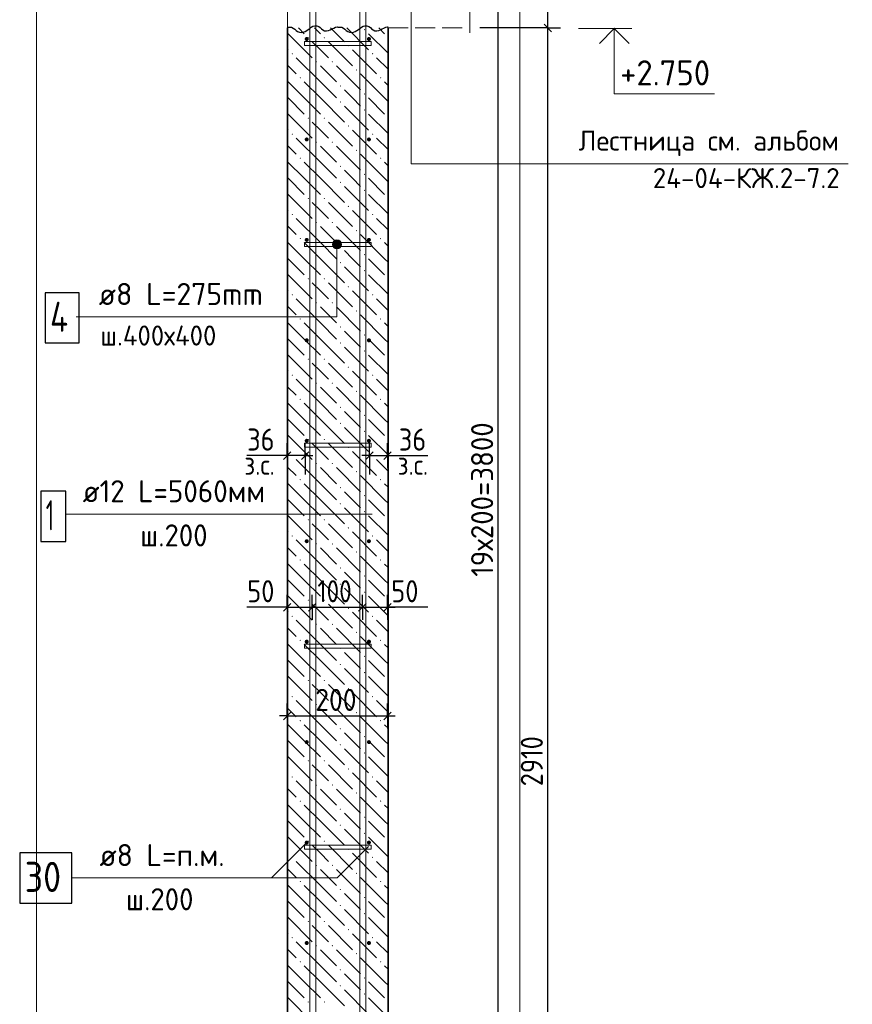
# Model space of a CAD drawing. Header units: millimetres. Extents: x 0 to 50400, y 0 to 35640.
# Tile 11 of 13: x 20572 to 30525, y 11849 to 23612. Entities that reach past the tile are written whole.
import ezdxf

# ---------------------------------------------------------------- set-up
doc = ezdxf.new("R2010")
doc.units = ezdxf.units.MM
doc.linetypes.add('______2', pattern=[324, 240, -84])
for name, color, linetype, lineweight in [('Standard', 7, 'Continuous', 25), ('Высотные отметки', 7, 'Continuous', 25), ('ЖБ Лестница', 52, 'Continuous', 25), ('ЖБ Стена верхний уровень', 7, 'Continuous', 35), ('Позиционная метка линия выноска', 7, 'Continuous', 13), ('Позиционная метка номер позиции', 7, 'Continuous', 13), ('Примечания', 7, 'Continuous', 13)]:
    doc.layers.add(name, color=color, linetype=linetype, lineweight=lineweight)
doc.layers.add('Размерная выноска', color=7, linetype='Continuous')
for name, color, linetype, true_color in [('Стена фоновая арматура У1', 7, '______2', 0xa0a0a0), ('Стена фоновая арматура Х1', 7, '______2', 0xa0a0a0), ('Стена фоновая затяжка С-обр.', 7, '______2', 0xa0a0a0)]:
    doc.layers.add(name, color=color, linetype=linetype, true_color=true_color)
doc.styles.add('ISOCPEUR', font='txt')

msp = doc.modelspace()

# ---------------------------------------------------------------- hatches: boundary and pattern name
at = {"layer": 'ЖБ Стена верхний уровень', "linetype": 'Continuous', "lineweight": 18, "transparency": 33554687}
for points in [[(24686, 23493), (24694, 23501), (24702, 23493), (24694, 23485)], [(24014, 23397), (24022, 23405), (24030, 23397), (24022, 23389)], [(24206, 23397), (24214, 23405), (24222, 23397), (24214, 23389)], [(24494, 23301), (24502, 23309), (24510, 23301), (24502, 23293)], [(24974, 23397), (24975, 23398), (24975, 23396)], [(23822, 23205), (23830, 23213), (23838, 23205), (23830, 23197)], [(24782, 23205), (24790, 23213), (24798, 23205), (24790, 23197)], [(24110, 23109), (24118, 23117), (24126, 23109), (24118, 23101)], [(24302, 23109), (24310, 23117), (24318, 23109), (24310, 23101)], [(24590, 23013), (24598, 23021), (24606, 23013), (24598, 23005)], [(23918, 22917), (23926, 22925), (23934, 22917), (23926, 22909)], [(24398, 22821), (24406, 22829), (24414, 22821), (24406, 22813)], [(24878, 22917), (24886, 22925), (24894, 22917), (24886, 22909)], [(24686, 22725), (24694, 22733), (24702, 22725), (24694, 22717)], [(24398, 22629), (24406, 22637), (24414, 22629), (24406, 22621)], [(24686, 22533), (24694, 22541), (24702, 22533), (24694, 22525)], [(24014, 22437), (24022, 22445), (24030, 22437), (24022, 22429)], [(24206, 22437), (24214, 22445), (24222, 22437), (24214, 22429)], [(24974, 22437), (24975, 22438), (24975, 22436)], [(23822, 22245), (23830, 22253), (23838, 22245), (23830, 22237)], [(24494, 22341), (24502, 22349), (24510, 22341), (24502, 22333)], [(24782, 22245), (24790, 22253), (24798, 22245), (24790, 22237)], [(24110, 22149), (24118, 22157), (24126, 22149), (24118, 22141)], [(24302, 22149), (24310, 22157), (24318, 22149), (24310, 22141)], [(24590, 22053), (24598, 22061), (24606, 22053), (24598, 22045)], [(23918, 21957), (23926, 21965), (23934, 21957), (23926, 21949)], [(24878, 21957), (24886, 21965), (24894, 21957), (24886, 21949)], [(24398, 21861), (24406, 21869), (24414, 21861), (24406, 21853)], [(24686, 21765), (24694, 21773), (24702, 21765), (24694, 21757)], [(24398, 21669), (24406, 21677), (24414, 21669), (24406, 21661)], [(24686, 21573), (24694, 21581), (24702, 21573), (24694, 21565)], [(24014, 21477), (24022, 21485), (24030, 21477), (24022, 21469)], [(24206, 21477), (24214, 21485), (24222, 21477), (24214, 21469)], [(24974, 21477), (24975, 21478), (24975, 21476)], [(23822, 21285), (23830, 21293), (23838, 21285), (23830, 21277)], [(24494, 21381), (24502, 21389), (24510, 21381), (24502, 21373)], [(24782, 21285), (24790, 21293), (24798, 21285), (24790, 21277)], [(24110, 21189), (24118, 21197), (24126, 21189), (24118, 21181)], [(24302, 21189), (24310, 21197), (24318, 21189), (24310, 21181)], [(24590, 21093), (24598, 21101), (24606, 21093), (24598, 21085)], [(23918, 20997), (23926, 21005), (23934, 20997), (23926, 20989)], [(24878, 20997), (24886, 21005), (24894, 20997), (24886, 20989)], [(24398, 20901), (24406, 20909), (24414, 20901), (24406, 20893)], [(24398, 20709), (24406, 20717), (24414, 20709), (24406, 20701)], [(24686, 20805), (24694, 20813), (24702, 20805), (24694, 20797)], [(24686, 20613), (24694, 20621), (24702, 20613), (24694, 20605)], [(24014, 20517), (24022, 20525), (24030, 20517), (24022, 20509)], [(24206, 20517), (24214, 20525), (24222, 20517), (24214, 20509)], [(24974, 20517), (24975, 20518), (24975, 20516)], [(24494, 20421), (24502, 20429), (24510, 20421), (24502, 20413)], [(23822, 20325), (23830, 20333), (23838, 20325), (23830, 20317)], [(24110, 20229), (24118, 20237), (24126, 20229), (24118, 20221)], [(24302, 20229), (24310, 20237), (24318, 20229), (24310, 20221)], [(24782, 20325), (24790, 20333), (24798, 20325), (24790, 20317)], [(24590, 20133), (24598, 20141), (24606, 20133), (24598, 20125)], [(23918, 20037), (23926, 20045), (23934, 20037), (23926, 20029)], [(24878, 20037), (24886, 20045), (24894, 20037), (24886, 20029)], [(24398, 19941), (24406, 19949), (24414, 19941), (24406, 19933)], [(24686, 19845), (24694, 19853), (24702, 19845), (24694, 19837)], [(24398, 19749), (24406, 19757), (24414, 19749), (24406, 19741)], [(24686, 19653), (24694, 19661), (24702, 19653), (24694, 19645)], [(24014, 19557), (24022, 19565), (24030, 19557), (24022, 19549)], [(24206, 19557), (24214, 19565), (24222, 19557), (24214, 19549)], [(24974, 19557), (24975, 19558), (24975, 19556)], [(24494, 19461), (24502, 19469), (24510, 19461), (24502, 19453)], [(23822, 19365), (23830, 19373), (23838, 19365), (23830, 19357)], [(24782, 19365), (24790, 19373), (24798, 19365), (24790, 19357)], [(24110, 19269), (24118, 19277), (24126, 19269), (24118, 19261)], [(24302, 19269), (24310, 19277), (24318, 19269), (24310, 19261)], [(24590, 19173), (24598, 19181), (24606, 19173), (24598, 19165)], [(23918, 19077), (23926, 19085), (23934, 19077), (23926, 19069)], [(24878, 19077), (24886, 19085), (24894, 19077), (24886, 19069)], [(24398, 18981), (24406, 18989), (24414, 18981), (24406, 18973)], [(24686, 18885), (24694, 18893), (24702, 18885), (24694, 18877)], [(24398, 18789), (24406, 18797), (24414, 18789), (24406, 18781)], [(24014, 18597), (24022, 18605), (24030, 18597), (24022, 18589)], [(24206, 18597), (24214, 18605), (24222, 18597), (24214, 18589)], [(24686, 18693), (24694, 18701), (24702, 18693), (24694, 18685)], [(24974, 18597), (24975, 18598), (24975, 18596)], [(24494, 18501), (24502, 18509), (24510, 18501), (24502, 18493)], [(23822, 18405), (23830, 18413), (23838, 18405), (23830, 18397)], [(24782, 18405), (24790, 18413), (24798, 18405), (24790, 18397)], [(24110, 18309), (24118, 18317), (24126, 18309), (24118, 18301)], [(24302, 18309), (24310, 18317), (24318, 18309), (24310, 18301)], [(23918, 18117), (23926, 18125), (23934, 18117), (23926, 18109)], [(24590, 18213), (24598, 18221), (24606, 18213), (24598, 18205)], [(24878, 18117), (24886, 18125), (24894, 18117), (24886, 18109)], [(24398, 18021), (24406, 18029), (24414, 18021), (24406, 18013)], [(24686, 17925), (24694, 17933), (24702, 17925), (24694, 17917)], [(24398, 17829), (24406, 17837), (24414, 17829), (24406, 17821)], [(24014, 17637), (24022, 17645), (24030, 17637), (24022, 17629)], [(24206, 17637), (24214, 17645), (24222, 17637), (24214, 17629)], [(24686, 17733), (24694, 17741), (24702, 17733), (24694, 17725)], [(24494, 17541), (24502, 17549), (24510, 17541), (24502, 17533)], [(24974, 17637), (24975, 17638), (24975, 17636)], [(23822, 17445), (23830, 17453), (23838, 17445), (23830, 17437)], [(24782, 17445), (24790, 17453), (24798, 17445), (24790, 17437)], [(24110, 17349), (24118, 17357), (24126, 17349), (24118, 17341)], [(24302, 17349), (24310, 17357), (24318, 17349), (24310, 17341)], [(24590, 17253), (24598, 17261), (24606, 17253), (24598, 17245)], [(23918, 17157), (23926, 17165), (23934, 17157), (23926, 17149)], [(24398, 17061), (24406, 17069), (24414, 17061), (24406, 17053)], [(24878, 17157), (24886, 17165), (24894, 17157), (24886, 17149)], [(24686, 16965), (24694, 16973), (24702, 16965), (24694, 16957)], [(24398, 16869), (24406, 16877), (24414, 16869), (24406, 16861)], [(24686, 16773), (24694, 16781), (24702, 16773), (24694, 16765)], [(24014, 16677), (24022, 16685), (24030, 16677), (24022, 16669)], [(24206, 16677), (24214, 16685), (24222, 16677), (24214, 16669)], [(24494, 16581), (24502, 16589), (24510, 16581), (24502, 16573)], [(24974, 16677), (24975, 16678), (24975, 16676)], [(23822, 16485), (23830, 16493), (23838, 16485), (23830, 16477)], [(24782, 16485), (24790, 16493), (24798, 16485), (24790, 16477)], [(24110, 16389), (24118, 16397), (24126, 16389), (24118, 16381)], [(24302, 16389), (24310, 16397), (24318, 16389), (24310, 16381)], [(24590, 16293), (24598, 16301), (24606, 16293), (24598, 16285)], [(23918, 16197), (23926, 16205), (23934, 16197), (23926, 16189)], [(24878, 16197), (24886, 16205), (24894, 16197), (24886, 16189)], [(24398, 16101), (24406, 16109), (24414, 16101), (24406, 16093)], [(24686, 16005), (24694, 16013), (24702, 16005), (24694, 15997)], [(24398, 15909), (24406, 15917), (24414, 15909), (24406, 15901)], [(24686, 15813), (24694, 15821), (24702, 15813), (24694, 15805)], [(24014, 15717), (24022, 15725), (24030, 15717), (24022, 15709)], [(24206, 15717), (24214, 15725), (24222, 15717), (24214, 15709)], [(24974, 15717), (24975, 15718), (24975, 15716)], [(23822, 15525), (23830, 15533), (23838, 15525), (23830, 15517)], [(24494, 15621), (24502, 15629), (24510, 15621), (24502, 15613)], [(24782, 15525), (24790, 15533), (24798, 15525), (24790, 15517)], [(24110, 15429), (24118, 15437), (24126, 15429), (24118, 15421)], [(24302, 15429), (24310, 15437), (24318, 15429), (24310, 15421)], [(24590, 15333), (24598, 15341), (24606, 15333), (24598, 15325)], [(23918, 15237), (23926, 15245), (23934, 15237), (23926, 15229)], [(24878, 15237), (24886, 15245), (24894, 15237), (24886, 15229)], [(24398, 15141), (24406, 15149), (24414, 15141), (24406, 15133)], [(24398, 14949), (24406, 14957), (24414, 14949), (24406, 14941)], [(24686, 15045), (24694, 15053), (24702, 15045), (24694, 15037)], [(24686, 14853), (24694, 14861), (24702, 14853), (24694, 14845)], [(24014, 14757), (24022, 14765), (24030, 14757), (24022, 14749)], [(24206, 14757), (24214, 14765), (24222, 14757), (24214, 14749)], [(24974, 14757), (24975, 14758), (24975, 14756)], [(24494, 14661), (24502, 14669), (24510, 14661), (24502, 14653)], [(23822, 14565), (23830, 14573), (23838, 14565), (23830, 14557)], [(24110, 14469), (24118, 14477), (24126, 14469), (24118, 14461)], [(24302, 14469), (24310, 14477), (24318, 14469), (24310, 14461)], [(24782, 14565), (24790, 14573), (24798, 14565), (24790, 14557)], [(24590, 14373), (24598, 14381), (24606, 14373), (24598, 14365)], [(23918, 14277), (23926, 14285), (23934, 14277), (23926, 14269)], [(24878, 14277), (24886, 14285), (24894, 14277), (24886, 14269)], [(24398, 14181), (24406, 14189), (24414, 14181), (24406, 14173)], [(24686, 14085), (24694, 14093), (24702, 14085), (24694, 14077)], [(24398, 13989), (24406, 13997), (24414, 13989), (24406, 13981)], [(24686, 13893), (24694, 13901), (24702, 13893), (24694, 13885)], [(24014, 13797), (24022, 13805), (24030, 13797), (24022, 13789)], [(24206, 13797), (24214, 13805), (24222, 13797), (24214, 13789)], [(24974, 13797), (24975, 13798), (24975, 13796)], [(24494, 13701), (24502, 13709), (24510, 13701), (24502, 13693)], [(23822, 13605), (23830, 13613), (23838, 13605), (23830, 13597)], [(24782, 13605), (24790, 13613), (24798, 13605), (24790, 13597)], [(24110, 13509), (24118, 13517), (24126, 13509), (24118, 13501)], [(24302, 13509), (24310, 13517), (24318, 13509), (24310, 13501)], [(24590, 13413), (24598, 13421), (24606, 13413), (24598, 13405)], [(23918, 13317), (23926, 13325), (23934, 13317), (23926, 13309)], [(24878, 13317), (24886, 13325), (24894, 13317), (24886, 13309)], [(24398, 13221), (24406, 13229), (24414, 13221), (24406, 13213)], [(24686, 13125), (24694, 13133), (24702, 13125), (24694, 13117)], [(24398, 13029), (24406, 13037), (24414, 13029), (24406, 13021)], [(24686, 12933), (24694, 12941), (24702, 12933), (24694, 12925)], [(24014, 12837), (24022, 12845), (24030, 12837), (24022, 12829)], [(24206, 12837), (24214, 12845), (24222, 12837), (24214, 12829)], [(24974, 12837), (24975, 12838), (24975, 12836)], [(24494, 12741), (24502, 12749), (24510, 12741), (24502, 12733)], [(23822, 12645), (23830, 12653), (23838, 12645), (23830, 12637)], [(24782, 12645), (24790, 12653), (24798, 12645), (24790, 12637)], [(24110, 12549), (24118, 12557), (24126, 12549), (24118, 12541)], [(24302, 12549), (24310, 12557), (24318, 12549), (24310, 12541)], [(23918, 12357), (23926, 12365), (23934, 12357), (23926, 12349)], [(24590, 12453), (24598, 12461), (24606, 12453), (24598, 12445)], [(24878, 12357), (24886, 12365), (24894, 12357), (24886, 12349)], [(24398, 12261), (24406, 12269), (24414, 12261), (24406, 12253)], [(24686, 12165), (24694, 12173), (24702, 12165), (24694, 12157)], [(24398, 12069), (24406, 12077), (24414, 12069), (24406, 12061)], [(24014, 11877), (24022, 11885), (24030, 11877), (24022, 11869)], [(24206, 11877), (24214, 11885), (24222, 11877), (24214, 11869)], [(24686, 11973), (24694, 11981), (24702, 11973), (24694, 11965)], [(24974, 11877), (24975, 11878), (24975, 11876)]]:
    msp.add_hatch(color=7, dxfattribs=at).paths.add_polyline_path(points, flags=16)
at = {"layer": 'Позиционная метка линия выноска', "linetype": 'Continuous', "lineweight": 13, "transparency": 33554687}
for points in [[(24310, 20928), (24418, 20928), (24410, 20955)], [(24310, 20928), (24410, 20955), (24318, 20955)], [(24318, 20955), (24410, 20955), (24391, 20974)], [(24318, 20955), (24391, 20974), (24337, 20974)], [(24337, 20974), (24391, 20974), (24364, 20982)], [(24318, 20901), (24418, 20928), (24310, 20928)], [(24318, 20901), (24410, 20901), (24418, 20928)], [(24337, 20881), (24410, 20901), (24318, 20901)], [(24337, 20881), (24391, 20881), (24410, 20901)], [(24391, 20881), (24337, 20881), (24364, 20874)]]:
    msp.add_hatch(color=7, dxfattribs=at).paths.add_polyline_path(points)
at = {"layer": 'Стена фоновая арматура У1', "linetype": 'Continuous', "lineweight": 13, "transparency": 33554687}
for points in [[(24027, 23382), (24025, 23391), (24020, 23399), (24012, 23404), (24003, 23406), (23994, 23404), (23986, 23399), (23981, 23391), (23979, 23382), (23981, 23372), (23986, 23365), (23994, 23359), (24003, 23358), (24012, 23359), (24020, 23365), (24025, 23372)], [(24771, 23382), (24769, 23391), (24764, 23399), (24756, 23404), (24747, 23406), (24738, 23404), (24730, 23399), (24725, 23391), (24723, 23382), (24725, 23372), (24730, 23365), (24738, 23359), (24747, 23358), (24756, 23359), (24764, 23365), (24769, 23372)], [(24027, 22182), (24025, 22191), (24020, 22199), (24012, 22204), (24003, 22206), (23994, 22204), (23986, 22199), (23981, 22191), (23979, 22182), (23981, 22172), (23986, 22165), (23994, 22159), (24003, 22158), (24012, 22159), (24020, 22165), (24025, 22172)], [(24771, 22182), (24769, 22191), (24764, 22199), (24756, 22204), (24747, 22206), (24738, 22204), (24730, 22199), (24725, 22191), (24723, 22182), (24725, 22172), (24730, 22165), (24738, 22159), (24747, 22158), (24756, 22159), (24764, 22165), (24769, 22172)], [(24027, 20982), (24025, 20991), (24020, 20999), (24012, 21004), (24003, 21006), (23994, 21004), (23986, 20999), (23981, 20991), (23979, 20982), (23981, 20972), (23986, 20965), (23994, 20959), (24003, 20958), (24012, 20959), (24020, 20965), (24025, 20972)], [(24771, 20982), (24769, 20991), (24764, 20999), (24756, 21004), (24747, 21006), (24738, 21004), (24730, 20999), (24725, 20991), (24723, 20982), (24725, 20972), (24730, 20965), (24738, 20959), (24747, 20958), (24756, 20959), (24764, 20965), (24769, 20972)], [(24027, 19782), (24025, 19791), (24020, 19799), (24012, 19804), (24003, 19806), (23994, 19804), (23986, 19799), (23981, 19791), (23979, 19782), (23981, 19772), (23986, 19765), (23994, 19759), (24003, 19758), (24012, 19759), (24020, 19765), (24025, 19772)], [(24771, 19782), (24769, 19791), (24764, 19799), (24756, 19804), (24747, 19806), (24738, 19804), (24730, 19799), (24725, 19791), (24723, 19782), (24725, 19772), (24730, 19765), (24738, 19759), (24747, 19758), (24756, 19759), (24764, 19765), (24769, 19772)], [(24027, 18582), (24025, 18591), (24020, 18599), (24012, 18604), (24003, 18606), (23994, 18604), (23986, 18599), (23981, 18591), (23979, 18582), (23981, 18572), (23986, 18565), (23994, 18559), (24003, 18558), (24012, 18559), (24020, 18565), (24025, 18572)], [(24771, 18582), (24769, 18591), (24764, 18599), (24756, 18604), (24747, 18606), (24738, 18604), (24730, 18599), (24725, 18591), (24723, 18582), (24725, 18572), (24730, 18565), (24738, 18559), (24747, 18558), (24756, 18559), (24764, 18565), (24769, 18572)], [(24027, 17382), (24025, 17391), (24020, 17399), (24012, 17404), (24003, 17406), (23994, 17404), (23986, 17399), (23981, 17391), (23979, 17382), (23981, 17372), (23986, 17365), (23994, 17359), (24003, 17358), (24012, 17359), (24020, 17365), (24025, 17372)], [(24771, 17382), (24769, 17391), (24764, 17399), (24756, 17404), (24747, 17406), (24738, 17404), (24730, 17399), (24725, 17391), (24723, 17382), (24725, 17372), (24730, 17365), (24738, 17359), (24747, 17358), (24756, 17359), (24764, 17365), (24769, 17372)], [(24027, 16182), (24025, 16191), (24020, 16199), (24012, 16204), (24003, 16206), (23994, 16204), (23986, 16199), (23981, 16191), (23979, 16182), (23981, 16172), (23986, 16165), (23994, 16159), (24003, 16158), (24012, 16159), (24020, 16165), (24025, 16172)], [(24771, 16182), (24769, 16191), (24764, 16199), (24756, 16204), (24747, 16206), (24738, 16204), (24730, 16199), (24725, 16191), (24723, 16182), (24725, 16172), (24730, 16165), (24738, 16159), (24747, 16158), (24756, 16159), (24764, 16165), (24769, 16172)], [(24027, 14982), (24025, 14991), (24020, 14999), (24012, 15004), (24003, 15006), (23994, 15004), (23986, 14999), (23981, 14991), (23979, 14982), (23981, 14972), (23986, 14965), (23994, 14959), (24003, 14958), (24012, 14959), (24020, 14965), (24025, 14972)], [(24771, 14982), (24769, 14991), (24764, 14999), (24756, 15004), (24747, 15006), (24738, 15004), (24730, 14999), (24725, 14991), (24723, 14982), (24725, 14972), (24730, 14965), (24738, 14959), (24747, 14958), (24756, 14959), (24764, 14965), (24769, 14972)], [(24027, 13782), (24025, 13791), (24020, 13799), (24012, 13804), (24003, 13806), (23994, 13804), (23986, 13799), (23981, 13791), (23979, 13782), (23981, 13772), (23986, 13765), (23994, 13759), (24003, 13758), (24012, 13759), (24020, 13765), (24025, 13772)], [(24771, 13782), (24769, 13791), (24764, 13799), (24756, 13804), (24747, 13806), (24738, 13804), (24730, 13799), (24725, 13791), (24723, 13782), (24725, 13772), (24730, 13765), (24738, 13759), (24747, 13758), (24756, 13759), (24764, 13765), (24769, 13772)], [(24027, 12582), (24025, 12591), (24020, 12599), (24012, 12604), (24003, 12606), (23994, 12604), (23986, 12599), (23981, 12591), (23979, 12582), (23981, 12572), (23986, 12565), (23994, 12559), (24003, 12558), (24012, 12559), (24020, 12565), (24025, 12572)], [(24771, 12582), (24769, 12591), (24764, 12599), (24756, 12604), (24747, 12606), (24738, 12604), (24730, 12599), (24725, 12591), (24723, 12582), (24725, 12572), (24730, 12565), (24738, 12559), (24747, 12558), (24756, 12559), (24764, 12565), (24769, 12572)]]:
    msp.add_hatch(color=7, dxfattribs=at).paths.add_polyline_path(points)

# ---------------------------------------------------------------- linework, layer by layer
at = {"layer": 'Standard', "color": 7, "linetype": 'Continuous', "lineweight": -3, "transparency": 33554687}
for p, q in [((26292, 6534), (26292, 29334)), ((26886, 23514), (26886, 24714)), ((26886, 23514), (26736, 23514)), ((26886, 23514), (27036, 23514)), ((26886, 6054), (26886, 23514)), ((23769, 18404), (23769, 18554)), ((23985, 18404), (23985, 18554)), ((24753, 18404), (24753, 18554)), ((24969, 18404), (24969, 18554)), ((23769, 18404), (23679, 18404)), ((23769, 18404), (23769, 18254)), ((23769, 18404), (23769, 18404)), ((23985, 18404), (23769, 18404)), ((23985, 18404), (23985, 18254)), ((23985, 18404), (23985, 18179)), ((23985, 18404), (24075, 18404)), ((24753, 18404), (24663, 18404)), ((24753, 18404), (24753, 18254)), ((24753, 18404), (24753, 18179)), ((24753, 18404), (24969, 18404)), ((24969, 18404), (24969, 18254)), ((24969, 18404), (24969, 18404)), ((24969, 18404), (25059, 18404)), ((23769, 16592), (23769, 16742)), ((24069, 16592), (24069, 16742)), ((24669, 16592), (24669, 16742)), ((24969, 16592), (24969, 16742)), ((23769, 16592), (23679, 16592)), ((23769, 16592), (23769, 16442)), ((23769, 16592), (24069, 16592)), ((24069, 16592), (24069, 16442)), ((24069, 16592), (24669, 16592)), ((24669, 16592), (24669, 16442)), ((24669, 16592), (24969, 16592)), ((24969, 16592), (24969, 16442)), ((24969, 16592), (25059, 16592)), ((23769, 15294), (23769, 15444)), ((24969, 15294), (24969, 15444)), ((23769, 15294), (23679, 15294)), ((23769, 15294), (23769, 15144)), ((23769, 15294), (24969, 15294)), ((24969, 15294), (24969, 15144)), ((24969, 15294), (25059, 15294))]:
    msp.add_line(p, q, dxfattribs=at)
at = {"layer": 'Standard', "color": 7, "linetype": 'Continuous', "lineweight": 25, "transparency": 33554687}
for p, q in [((26931, 23469), (26841, 23559)), ((23814, 18449), (23724, 18359)), ((24030, 18449), (23940, 18359)), ((24708, 18359), (24798, 18449)), ((24924, 18359), (25014, 18449)), ((23724, 16547), (23814, 16637)), ((24024, 16547), (24114, 16637)), ((24624, 16547), (24714, 16637)), ((24924, 16547), (25014, 16637)), ((23724, 15249), (23814, 15339)), ((24924, 15249), (25014, 15339))]:
    msp.add_line(p, q, dxfattribs=at)
at = {"layer": 'Standard', "color": 7, "linetype": 'Continuous', "lineweight": 13, "transparency": 33554687}
msp.add_line((27252, 23508), (27888, 23508), dxfattribs=at)
at = {"layer": 'Standard', "color": 254, "linetype": 'Continuous', "lineweight": 13, "true_color": 0xc4c4ff, "transparency": 33554687}
msp.add_lwpolyline([(20775, 2384), (26552, 2384), (26552, 33815), (20775, 33815), (20775, 2384)], dxfattribs=at)
at = {"layer": 'Standard', "color": 7, "linetype": 'Continuous', "lineweight": -3, "transparency": 33554687}
msp.add_lwpolyline([(26886, 23514), (26865, 23514), (26865, 23514), (26865, 23514), (26865, 23514), (26865, 23514), (26865, 23514), (26072, 23514)], dxfattribs=at)
at = {"layer": 'Standard', "color": 7, "linetype": 'Continuous', "lineweight": 35, "transparency": 33554687}
msp.add_lwpolyline([(27501, 23329), (27679, 23508), (27857, 23329)], dxfattribs=at)
at = {"layer": 'Standard', "color": 7, "linetype": 'Continuous', "lineweight": 13, "transparency": 33554687}
msp.add_lwpolyline([(27679, 23508), (27679, 22728), (28879, 22728)], dxfattribs=at)
at = {"layer": 'ЖБ Лестница', "color": 253, "linetype": '______2', "lineweight": 18, "true_color": 0xa0a0a0, "transparency": 33554687}
for p, q in [((23775, 24714), (23775, 23514)), ((24975, 23514), (25952, 23514))]:
    msp.add_line(p, q, dxfattribs=at)
at = {"layer": 'ЖБ Стена верхний уровень', "color": 7, "linetype": 'Continuous', "lineweight": 35, "transparency": 33554687}
for p, q in [((23775, 23514), (23775, 6054)), ((24975, 6054), (24975, 23514))]:
    msp.add_line(p, q, dxfattribs=at)
at = {"layer": 'ЖБ Стена верхний уровень', "color": 9, "linetype": 'Continuous', "lineweight": 18, "true_color": 0xc7c7c7, "transparency": 33554687}
for p, q in [((23782, 23445), (24070, 23157)), ((23905, 23514), (23974, 23445)), ((24097, 23514), (24166, 23445)), ((24289, 23514), (24454, 23349)), ((24481, 23514), (24742, 23253)), ((24742, 23445), (24975, 23212)), ((24865, 23514), (24934, 23445)), ((24166, 23253), (24070, 23349)), ((24262, 23349), (24550, 23061)), ((23775, 23260), (23782, 23253)), ((24262, 23157), (24166, 23253)), ((24550, 23253), (24838, 22965)), ((23775, 23068), (23878, 22965)), ((24166, 22869), (23878, 23157)), ((24166, 23061), (24358, 22869)), ((24358, 23061), (24646, 22773)), ((24975, 23020), (24838, 23157)), ((24934, 22677), (24646, 22965)), ((23974, 22677), (23775, 22876)), ((23974, 22869), (24166, 22677)), ((24166, 22869), (24358, 22677)), ((24934, 22869), (24975, 22828)), ((24550, 22677), (24454, 22773)), ((23782, 22677), (23974, 22485)), ((23974, 22677), (24166, 22485)), ((24166, 22677), (24454, 22389)), ((24646, 22581), (24550, 22677)), ((24742, 22677), (24934, 22485)), ((24934, 22677), (24975, 22636)), ((23782, 22485), (24070, 22197)), ((24454, 22581), (24742, 22293)), ((24742, 22485), (24975, 22252)), ((24166, 22293), (24070, 22389)), ((24262, 22389), (24550, 22101)), ((23775, 22300), (23782, 22293)), ((24262, 22197), (24166, 22293)), ((24550, 22293), (24838, 22005)), ((24166, 21909), (23878, 22197)), ((24975, 22060), (24838, 22197)), ((23775, 22108), (23878, 22005)), ((24166, 22101), (24358, 21909)), ((24358, 22101), (24646, 21813)), ((24934, 21717), (24646, 22005)), ((23974, 21717), (23775, 21916)), ((23974, 21909), (24166, 21717)), ((24166, 21909), (24358, 21717)), ((24934, 21909), (24975, 21868)), ((24550, 21717), (24454, 21813)), ((23782, 21717), (23974, 21525)), ((23974, 21717), (24166, 21525)), ((24166, 21717), (24454, 21429)), ((24646, 21621), (24550, 21717)), ((24742, 21717), (24934, 21525)), ((24934, 21717), (24975, 21676)), ((24454, 21621), (24742, 21333)), ((23782, 21525), (24070, 21237)), ((24166, 21333), (24070, 21429)), ((24262, 21429), (24550, 21141)), ((24742, 21525), (24975, 21292)), ((23775, 21340), (23782, 21333)), ((24262, 21237), (24166, 21333)), ((24550, 21333), (24838, 21045)), ((24166, 20949), (23878, 21237)), ((24975, 21100), (24838, 21237)), ((23775, 21148), (23878, 21045)), ((24166, 21141), (24358, 20949)), ((24358, 21141), (24646, 20853)), ((23974, 20757), (23775, 20956)), ((23974, 20949), (24166, 20757)), ((24166, 20949), (24358, 20757)), ((24934, 20757), (24646, 21045)), ((24934, 20949), (24975, 20908)), ((24550, 20757), (24454, 20853)), ((23782, 20757), (23974, 20565)), ((23974, 20757), (24166, 20565)), ((24166, 20757), (24454, 20469)), ((24646, 20661), (24550, 20757)), ((24742, 20757), (24934, 20565)), ((24934, 20757), (24975, 20716)), ((24454, 20661), (24742, 20373)), ((23782, 20565), (24070, 20277)), ((24166, 20373), (24070, 20469)), ((24262, 20469), (24550, 20181)), ((24742, 20565), (24975, 20332)), ((23775, 20380), (23782, 20373)), ((24262, 20277), (24166, 20373)), ((24550, 20373), (24838, 20085)), ((24166, 19989), (23878, 20277)), ((24975, 20140), (24838, 20277)), ((23775, 20188), (23878, 20085)), ((24166, 20181), (24358, 19989)), ((24358, 20181), (24646, 19893)), ((24934, 19797), (24646, 20085)), ((23974, 19797), (23775, 19996)), ((23974, 19989), (24166, 19797)), ((24166, 19989), (24358, 19797)), ((24550, 19797), (24454, 19893)), ((24934, 19989), (24975, 19948)), ((23782, 19797), (23974, 19605)), ((23974, 19797), (24166, 19605)), ((24166, 19797), (24454, 19509)), ((24646, 19701), (24550, 19797)), ((24742, 19797), (24934, 19605)), ((24934, 19797), (24975, 19756)), ((24454, 19701), (24742, 19413)), ((23782, 19605), (24070, 19317)), ((24742, 19605), (24975, 19372)), ((23775, 19420), (23782, 19413)), ((24166, 19413), (24070, 19509)), ((24262, 19317), (24166, 19413)), ((24262, 19509), (24550, 19221)), ((24550, 19413), (24838, 19125)), ((24166, 19029), (23878, 19317)), ((24975, 19180), (24838, 19317)), ((23775, 19228), (23878, 19125)), ((24166, 19221), (24358, 19029)), ((24358, 19221), (24646, 18933)), ((24934, 18837), (24646, 19125)), ((23974, 18837), (23775, 19036)), ((23974, 19029), (24166, 18837)), ((24166, 19029), (24358, 18837)), ((24934, 19029), (24975, 18988)), ((23782, 18837), (23974, 18645)), ((23974, 18837), (24166, 18645)), ((24166, 18837), (24454, 18549)), ((24550, 18837), (24454, 18933)), ((24646, 18741), (24550, 18837)), ((24742, 18837), (24934, 18645)), ((24934, 18837), (24975, 18796)), ((24454, 18741), (24742, 18453)), ((23782, 18645), (24070, 18357)), ((24742, 18645), (24975, 18412)), ((24166, 18453), (24070, 18549)), ((24262, 18549), (24550, 18261)), ((23775, 18460), (23782, 18453)), ((24166, 18069), (23878, 18357)), ((24262, 18357), (24166, 18453)), ((24550, 18453), (24838, 18165)), ((24975, 18220), (24838, 18357)), ((23775, 18268), (23878, 18165)), ((24166, 18261), (24358, 18069)), ((24358, 18261), (24646, 17973)), ((24934, 17877), (24646, 18165)), ((23974, 17877), (23775, 18076)), ((23974, 18069), (24166, 17877)), ((24166, 18069), (24358, 17877)), ((24934, 18069), (24975, 18028)), ((24550, 17877), (24454, 17973)), ((23782, 17877), (23974, 17685)), ((23974, 17877), (24166, 17685)), ((24166, 17877), (24454, 17589)), ((24454, 17781), (24742, 17493)), ((24646, 17781), (24550, 17877)), ((24742, 17877), (24934, 17685)), ((24934, 17877), (24975, 17836)), ((23782, 17685), (24070, 17397)), ((24742, 17685), (24975, 17452)), ((24166, 17493), (24070, 17589)), ((24262, 17589), (24550, 17301)), ((23775, 17500), (23782, 17493)), ((24262, 17397), (24166, 17493)), ((24550, 17493), (24838, 17205)), ((23775, 17308), (23878, 17205)), ((24166, 17109), (23878, 17397)), ((24166, 17301), (24358, 17109)), ((24358, 17301), (24646, 17013)), ((24975, 17260), (24838, 17397)), ((24934, 16917), (24646, 17205)), ((23974, 16917), (23775, 17116)), ((23974, 17109), (24166, 16917)), ((24166, 17109), (24358, 16917)), ((24934, 17109), (24975, 17068)), ((24550, 16917), (24454, 17013)), ((23782, 16917), (23974, 16725)), ((23974, 16917), (24166, 16725)), ((24166, 16917), (24454, 16629)), ((24646, 16821), (24550, 16917)), ((24742, 16917), (24934, 16725)), ((24934, 16917), (24975, 16876)), ((23782, 16725), (24070, 16437)), ((24454, 16821), (24742, 16533)), ((24742, 16725), (24975, 16492)), ((24166, 16533), (24070, 16629)), ((24262, 16629), (24550, 16341)), ((23775, 16540), (23782, 16533)), ((24262, 16437), (24166, 16533)), ((24550, 16533), (24838, 16245)), ((24166, 16149), (23878, 16437)), ((24975, 16300), (24838, 16437)), ((23775, 16348), (23878, 16245)), ((24166, 16341), (24358, 16149)), ((24358, 16341), (24646, 16053)), ((24934, 15957), (24646, 16245)), ((23974, 15957), (23775, 16156)), ((23974, 16149), (24166, 15957)), ((24166, 16149), (24358, 15957)), ((24934, 16149), (24975, 16108)), ((24550, 15957), (24454, 16053)), ((23782, 15957), (23974, 15765)), ((23974, 15957), (24166, 15765)), ((24166, 15957), (24454, 15669)), ((24646, 15861), (24550, 15957)), ((24742, 15957), (24934, 15765)), ((24934, 15957), (24975, 15916)), ((23782, 15765), (24070, 15477)), ((24454, 15861), (24742, 15573)), ((24742, 15765), (24975, 15532)), ((24166, 15573), (24070, 15669)), ((24262, 15669), (24550, 15381)), ((23775, 15580), (23782, 15573)), ((24262, 15477), (24166, 15573)), ((24550, 15573), (24838, 15285)), ((24166, 15189), (23878, 15477)), ((24975, 15340), (24838, 15477)), ((23775, 15388), (23878, 15285)), ((24166, 15381), (24358, 15189)), ((24358, 15381), (24646, 15093)), ((23974, 14997), (23775, 15196)), ((23974, 15189), (24166, 14997)), ((24166, 15189), (24358, 14997)), ((24934, 14997), (24646, 15285)), ((24934, 15189), (24975, 15148)), ((24550, 14997), (24454, 15093)), ((23782, 14997), (23974, 14805)), ((23974, 14997), (24166, 14805)), ((24166, 14997), (24454, 14709)), ((24646, 14901), (24550, 14997)), ((24742, 14997), (24934, 14805)), ((24934, 14997), (24975, 14956)), ((24454, 14901), (24742, 14613)), ((23782, 14805), (24070, 14517)), ((24166, 14613), (24070, 14709)), ((24262, 14709), (24550, 14421)), ((24742, 14805), (24975, 14572)), ((23775, 14620), (23782, 14613)), ((24262, 14517), (24166, 14613)), ((24550, 14613), (24838, 14325)), ((24166, 14229), (23878, 14517)), ((24975, 14380), (24838, 14517)), ((23775, 14428), (23878, 14325)), ((24166, 14421), (24358, 14229)), ((24358, 14421), (24646, 14133)), ((23974, 14037), (23775, 14236)), ((24934, 14037), (24646, 14325)), ((23974, 14229), (24166, 14037)), ((24166, 14229), (24358, 14037)), ((24550, 14037), (24454, 14133)), ((24934, 14229), (24975, 14188)), ((23782, 14037), (23974, 13845)), ((23974, 14037), (24166, 13845)), ((24166, 14037), (24454, 13749)), ((24646, 13941), (24550, 14037)), ((24742, 14037), (24934, 13845)), ((24934, 14037), (24975, 13996)), ((24454, 13941), (24742, 13653)), ((23782, 13845), (24070, 13557)), ((24742, 13845), (24975, 13612)), ((23775, 13660), (23782, 13653)), ((24166, 13653), (24070, 13749)), ((24262, 13557), (24166, 13653)), ((24262, 13749), (24550, 13461)), ((24550, 13653), (24838, 13365)), ((24166, 13269), (23878, 13557)), ((24975, 13420), (24838, 13557)), ((23775, 13468), (23878, 13365)), ((24166, 13461), (24358, 13269)), ((24358, 13461), (24646, 13173)), ((24934, 13077), (24646, 13365)), ((23974, 13077), (23775, 13276)), ((23974, 13269), (24166, 13077)), ((24166, 13269), (24358, 13077)), ((24934, 13269), (24975, 13228)), ((23782, 13077), (23974, 12885)), ((23974, 13077), (24166, 12885)), ((24166, 13077), (24454, 12789)), ((24550, 13077), (24454, 13173)), ((24646, 12981), (24550, 13077)), ((24742, 13077), (24934, 12885)), ((24934, 13077), (24975, 13036)), ((24454, 12981), (24742, 12693)), ((23782, 12885), (24070, 12597)), ((24742, 12885), (24975, 12652)), ((24166, 12693), (24070, 12789)), ((24262, 12789), (24550, 12501)), ((23775, 12700), (23782, 12693)), ((24166, 12309), (23878, 12597)), ((24262, 12597), (24166, 12693)), ((24550, 12693), (24838, 12405)), ((24975, 12460), (24838, 12597)), ((23775, 12508), (23878, 12405)), ((24166, 12501), (24358, 12309)), ((24358, 12501), (24646, 12213)), ((24934, 12117), (24646, 12405)), ((23974, 12117), (23775, 12316)), ((23974, 12309), (24166, 12117)), ((24166, 12309), (24358, 12117)), ((24934, 12309), (24975, 12268)), ((23782, 12117), (23974, 11925)), ((23974, 12117), (24166, 11925)), ((24166, 12117), (24454, 11829)), ((24550, 12117), (24454, 12213)), ((24646, 12021), (24550, 12117)), ((24742, 12117), (24934, 11925)), ((24934, 12117), (24975, 12076)), ((24454, 12021), (24742, 11733)), ((23782, 11925), (24070, 11637)), ((24742, 11925), (24975, 11692))]:
    msp.add_line(p, q, dxfattribs=at)
at = {"layer": 'Позиционная метка линия выноска', "color": 7, "linetype": 'Continuous', "lineweight": 13, "transparency": 33554687}
for p, q in [((24364, 20982), (24364, 20982)), ((24310, 20928), (24310, 20928)), ((24364, 20874), (24364, 20874)), ((24418, 20928), (24418, 20928)), ((21124, 17706), (24785, 17706)), ((24003, 13782), (23581, 13359))]:
    msp.add_line(p, q, dxfattribs=at)
for points in [[(25250, 23720), (25250, 21891), (30477, 21891)], [(21247, 20062), (24364, 20062), (24364, 20928)], [(21196, 13359), (24368, 13359), (24743, 13734)]]:
    msp.add_lwpolyline(points, dxfattribs=at)
msp.add_circle((24364, 20928), 54, dxfattribs=at)
at = {"layer": 'Примечания', "color": 7, "linetype": 'Continuous', "lineweight": 25, "transparency": 33554687}
msp.add_line((24975, 23524), (24975, 23524), dxfattribs=at)
for points in [[(23775, 23524), (23797, 23524), (23821, 23521), (23843, 23513), (23860, 23500), (23875, 23484), (23893, 23471), (23915, 23463), (23938, 23459), (23962, 23464), (23983, 23472), (24004, 23482), (24022, 23495), (24039, 23509), (24056, 23522), (24076, 23533), (24099, 23539), (24123, 23538), (24146, 23532), (24164, 23519), (24179, 23504), (24196, 23490), (24217, 23480), (24241, 23478), (24264, 23483), (24285, 23493), (24305, 23503), (24326, 23513), (24347, 23522), (24370, 23527), (24375, 23527)], [(24375, 23524), (24397, 23524), (24421, 23521), (24443, 23513), (24460, 23500), (24475, 23484), (24493, 23471), (24515, 23463), (24538, 23459), (24562, 23464), (24583, 23472), (24604, 23482), (24622, 23495), (24639, 23509), (24656, 23522), (24676, 23533), (24699, 23539), (24723, 23538), (24746, 23532), (24764, 23519), (24779, 23504), (24796, 23490), (24817, 23480), (24841, 23478), (24864, 23483), (24885, 23493), (24905, 23503), (24926, 23513), (24947, 23522), (24970, 23527), (24975, 23527)]]:
    msp.add_lwpolyline(points, dxfattribs=at)
at = {"layer": 'Размерная выноска', "color": 7, "linetype": 'Continuous', "lineweight": 13, "transparency": 33554687}
msp.add_line((25952, 23454), (25952, 24774), dxfattribs=at)
at = {"layer": 'Размерная выноска', "color": 7, "linetype": 'Continuous', "lineweight": -3, "transparency": 33554687}
for p, q in [((23769, 18404), (23289, 18404)), ((24969, 18404), (25449, 18404)), ((23769, 16592), (23289, 16592)), ((25449, 16592), (24969, 16592))]:
    msp.add_line(p, q, dxfattribs=at)
at = {"layer": 'Стена фоновая арматура У1', "color": 7, "linetype": 'Continuous', "lineweight": 25, "transparency": 33554687}
msp.add_lwpolyline([(20572, 13059), (21196, 13059), (21196, 13659), (20572, 13659), (20572, 13059)], dxfattribs=at)
at = {"layer": 'Стена фоновая арматура Х1', "color": 7, "linetype": 'Continuous', "lineweight": 18, "transparency": 33554687}
for points in [[(24039, 6054), (24039, 33251), (24111, 33251), (24111, 6054), (24039, 6054)], [(24639, 6054), (24639, 33251), (24711, 33251), (24711, 6054), (24639, 6054)]]:
    msp.add_lwpolyline(points, dxfattribs=at)
at = {"layer": 'Стена фоновая арматура Х1', "color": 7, "linetype": 'Continuous', "lineweight": 25, "transparency": 33554687}
msp.add_lwpolyline([(20824, 17379), (21124, 17379), (21124, 17979), (20824, 17979), (20824, 17379)], dxfattribs=at)
at = {"layer": 'Стена фоновая затяжка С-обр.', "color": 98, "linetype": 'Continuous', "lineweight": 13, "true_color": 0x005000, "transparency": 33554687}
for points in [[(23976, 23352), (24774, 23352), (24774, 23304), (23976, 23304), (23976, 23352)], [(23976, 20952), (24774, 20952), (24774, 20904), (23976, 20904), (23976, 20952)], [(23976, 18552), (24774, 18552), (24774, 18504), (23976, 18504), (23976, 18552)], [(23976, 16152), (24774, 16152), (24774, 16104), (23976, 16104), (23976, 16152)], [(23976, 13752), (24774, 13752), (24774, 13704), (23976, 13704), (23976, 13752)]]:
    msp.add_lwpolyline(points, dxfattribs=at)
at = {"layer": 'Стена фоновая затяжка С-обр.', "color": 7, "linetype": 'Continuous', "lineweight": 25, "transparency": 33554687}
msp.add_lwpolyline([(20875, 19751), (21283, 19751), (21283, 20351), (20875, 20351), (20875, 19751)], dxfattribs=at)

# ---------------------------------------------------------------- texts
at = {"layer": 'Standard', "color": 7, "linetype": 'Continuous', "lineweight": 18, "transparency": 33554687, "char_height": 240, "attachment_point": 7, "style": 'ISOCPEUR'}
for s, insert, width in [('\\W0.97;ш.400х400', (21535, 19719), 1627.26), ('\\W0.90;з.с.', (23258, 18175), 551.94), ('\\W0.90;з.с.', (25091, 18175), 551.93)]:
    msp.add_mtext(s, dxfattribs=dict(at, insert=insert, width=width))
at = {"layer": 'Standard', "color": 7, "linetype": 'Continuous', "lineweight": 25, "transparency": 33554687, "char_height": 264, "attachment_point": 7, "rotation": 90, "style": 'ISOCPEUR'}
for s, insert, width in [('\\W0.95;19х200=3800', (26232, 16957), 2103.76), ('\\W0.87;2910', (26826, 14454), 800.29)]:
    msp.add_mtext(s, dxfattribs=dict(at, insert=insert, width=width))
at = {"layer": 'Standard', "color": 7, "linetype": 'Continuous', "lineweight": 25, "transparency": 33554687, "char_height": 264, "attachment_point": 7, "style": 'ISOCPEUR'}
for s, insert, width in [('\\W0.87;36', (23291, 18464), 484.72), ('\\W0.87;36', (25104, 18464), 484.72), ('\\W0.87;50', (23292, 16652), 484.71), ('\\W0.83;100', (24131, 16652), 610.29), ('\\W0.87;50', (25014, 16652), 484.73), ('\\W0.91;200', (24105, 15354), 674.38)]:
    msp.add_mtext(s, dxfattribs=dict(at, insert=insert, width=width))
at = {"layer": 'Высотные отметки', "color": 7, "linetype": 'Continuous', "lineweight": 25, "transparency": 33554687, "insert": (27750, 22827), "char_height": 300, "width": 1281.43, "attachment_point": 7, "style": 'ISOCPEUR'}
msp.add_mtext('\\W0.95;+2.750', dxfattribs=at)
at = {"layer": 'Позиционная метка номер позиции', "color": 7, "linetype": 'Continuous', "lineweight": 18, "transparency": 33554687, "char_height": 240, "attachment_point": 7, "style": 'ISOCPEUR'}
for s, insert, width in [('\\W0.98;Лестница см. альбом', (27252, 21983), 3308.74), ('\\W0.98;24-04-КЖ.2-7.2', (28140, 21599), 2419.97)]:
    msp.add_mtext(s, dxfattribs=dict(at, insert=insert, width=width))
at = {"layer": 'Стена фоновая арматура У1', "color": 7, "linetype": 'Continuous', "lineweight": 13, "transparency": 33554687, "attachment_point": 7, "style": 'ISOCPEUR'}
for s, insert, char_height, width in [('\\W0.97;ø8 L=п.м. ', (21527, 13500), 264, 1790.25), ('\\W0.87;30', (20632, 13191), 360, 660.97), ('\\W0.95;ш.200 ', (21843, 12972), 264, 1154.55)]:
    msp.add_mtext(s, dxfattribs=dict(at, insert=insert, char_height=char_height, width=width))
at = {"layer": 'Стена фоновая арматура Х1', "color": 7, "linetype": 'Continuous', "lineweight": 13, "transparency": 33554687, "attachment_point": 7, "style": 'ISOCPEUR'}
for s, insert, char_height, width in [('\\W0.96;ø12 L=5060мм ', (21325, 17847), 264, 2527.6), ('\\W0.56;1', (20884, 17511), 360, 279.99), ('\\W0.95;ш.200 ', (22012, 17319), 264, 1154.55)]:
    msp.add_mtext(s, dxfattribs=dict(at, insert=insert, char_height=char_height, width=width))
at = {"layer": 'Стена фоновая затяжка С-обр.', "color": 7, "linetype": 'Continuous', "lineweight": 13, "transparency": 33554687, "attachment_point": 7, "style": 'ISOCPEUR'}
for s, insert, char_height, width in [('\\W0.98;ø8 L=275mm ', (21517, 20203), 264, 2266.23), ('\\W0.80;4', (20935, 19883), 360, 431.8)]:
    msp.add_mtext(s, dxfattribs=dict(at, insert=insert, char_height=char_height, width=width))

doc.saveas('drawing.dxf')
